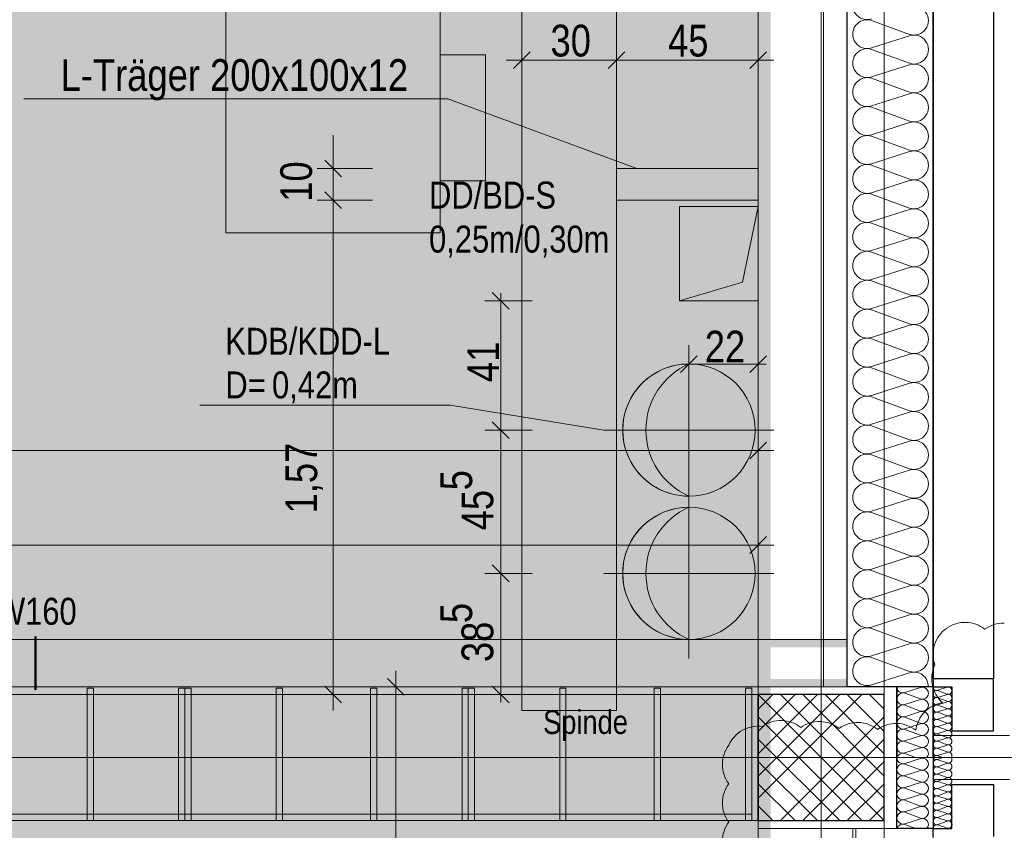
# Model space of a CAD drawing. Extents: x -620 to 300, y 62 to 1112.
# Tile 199 of 226: x -506 to -444, y 830 to 881. Entities that reach past the tile are written whole.
import ezdxf
from ezdxf.lldxf.tags import DXFTag

# ---------------------------------------------------------------- set-up
doc = ezdxf.new("R2010")
doc.units = 0
doc.layers.get('0').update_dxf_attribs({"lineweight": 13})
for name, color, linetype, lineweight, true_color in [('00 -Bauelemente -Gipskarton', 7, 'Continuous', 9, 0xff7fe6), ('30 -33 Aussenwände- 3 Aussenstützen', 7, 'Continuous', 50, 0x0000dd), ('30 -33 Aussenwände- 7 Fassade_ Elemente', 7, 'Continuous', 9, 0x00aacc), ('30 -34 Innenwände- 2 nichttragend', 7, 'Continuous', 18, 0xff7fe6), ('30 -35 Decken- 1 Konstruktion-Träger- Stahlbeton', 7, 'Continuous', 13, 0x33aa00), ('30 -35 Decken- 1 Konstruktion-Träger- Stahlbeton -Ortbeton', 7, 'Continuous', 13, 0x33aa00), ('30 -35 Decken- 11 Durchbruch', 5, 'Continuous', 15, 0x0000ff), ('60- 61 allgemeine Ausstattung- 1 Möbel', 9, 'Continuous', 9, 0x808080), ('70 -72 Beschriftung- 1 Beschriftung allgemein', 7, 'Continuous', 9, 0xff6633), ('70 -76 Bemaßung- 2 Allgemein', 9, 'Continuous', 5, 0x808080), ('70 -77 Revision- 2 Wolken', 7, 'Continuous', 18, 0x944cff), ('iwb_Layout BA_Markierung', 7, 'Continuous', 9, 0xbadcdc)]:
    doc.layers.add(name, color=color, linetype=linetype, lineweight=lineweight, true_color=true_color)
for name, color, linetype, lineweight in [('30 -35 Decken- 1 Konstruktion-Träger- Stahl Hohlprofil', 7, 'grob-A06CPVSAL0', 9), ('70 -71 Achsen- 1 Gebäudeachsen', 7, 'STRICHPUNKT2-A06CPVSFL0', 18), ('70 -75 Raumstempel- 3 Wandstempel', 7, 'Continuous', 50)]:
    doc.layers.add(name, color=color, linetype=linetype, lineweight=lineweight)
doc.styles.get("Standard").update_dxf_attribs({"font": 'ARIALN.TTF'})
tags = doc.linetypes.add('grob-A06CPVSAL0', pattern=[14, 3, -8, 3]).pattern_tags.tags
tags[8:9] = [DXFTag(74, 4), DXFTag(75, 0), DXFTag(340, '0'), DXFTag(46, 0.0), DXFTag(50, 0.0), DXFTag(44, 0.0), DXFTag(45, 0.0)]
tags[6:7] = [DXFTag(74, 4), DXFTag(75, 0), DXFTag(340, '0'), DXFTag(46, 0.0), DXFTag(50, 0.0), DXFTag(44, 0.0), DXFTag(45, 0.0)]
tags[4:5] = [DXFTag(74, 4), DXFTag(75, 0), DXFTag(340, '0'), DXFTag(46, 0.0), DXFTag(50, 0.0), DXFTag(44, 0.0), DXFTag(45, 0.0)]
tags = doc.linetypes.add('STRICHPUNKT2-A06CPVSFL0', pattern=[12.7, 6.35, -3.175, 0, -3.175]).pattern_tags.tags
tags[10:11] = [DXFTag(74, 4), DXFTag(75, 0), DXFTag(340, '0'), DXFTag(46, 0.0), DXFTag(50, 0.0), DXFTag(44, 0.0), DXFTag(45, 0.0)]
tags[8:9] = [DXFTag(74, 4), DXFTag(75, 0), DXFTag(340, '0'), DXFTag(46, 0.0), DXFTag(50, 0.0), DXFTag(44, 0.0), DXFTag(45, 0.0)]
tags[6:7] = [DXFTag(74, 4), DXFTag(75, 0), DXFTag(340, '0'), DXFTag(46, 0.0), DXFTag(50, 0.0), DXFTag(44, 0.0), DXFTag(45, 0.0)]
tags[4:5] = [DXFTag(74, 4), DXFTag(75, 0), DXFTag(340, '0'), DXFTag(46, 0.0), DXFTag(50, 0.0), DXFTag(44, 0.0), DXFTag(45, 0.0)]

# ---------------------------------------------------------------- blocks, each defined once
blk = doc.blocks.new('Polygon-A06CPVS2L0')
at = {"color": 0, "linetype": 'ByBlock', "lineweight": -2, "ltscale": 0.13}
blk.add_solid([(-458.92, 86.609), (-538.631, 86.396), (-458.753, 1083.814), (-538.631, 1083.814)], dxfattribs=at)
blk = doc.blocks.new('Referenz-A06CPVSGL0')
at = {"layer": '30 -35 Decken- 11 Durchbruch', "linetype": 'Continuous', "ltscale": 0.15}
for points in [[(-463.979, 859.453), (-464.251, 859.321), (-464.513, 859.171), (-464.766, 859.005), (-465.007, 858.822), (-465.235, 858.623), (-465.45, 858.41), (-465.65, 858.184), (-465.835, 857.944), (-466.004, 857.693), (-466.156, 857.432), (-466.291, 857.161), (-466.407, 856.881), (-466.505, 856.595), (-466.583, 856.303), (-466.643, 856.006), (-466.682, 855.707), (-466.702, 855.405), (-466.702, 855.102), (-466.682, 854.8), (-466.643, 854.5), (-466.583, 854.204), (-466.505, 853.912), (-466.407, 853.625), (-466.291, 853.346), (-466.156, 853.075), (-466.004, 852.814), (-465.835, 852.563), (-465.65, 852.323), (-465.45, 852.097), (-465.235, 851.884), (-465.007, 851.685), (-464.766, 851.502), (-464.513, 851.335), (-464.251, 851.186), (-463.979, 851.053), (-464.265, 851.063), (-464.55, 851.093), (-464.833, 851.141), (-465.112, 851.209), (-465.385, 851.296), (-465.652, 851.401), (-465.911, 851.524), (-466.161, 851.665), (-466.401, 851.822), (-466.629, 851.995), (-466.845, 852.184), (-467.048, 852.387), (-467.237, 852.603), (-467.41, 852.831), (-467.567, 853.071), (-467.708, 853.321), (-467.831, 853.58), (-467.936, 853.847), (-468.023, 854.12), (-468.091, 854.399), (-468.139, 854.682), (-468.169, 854.967), (-468.179, 855.253), (-468.169, 855.54), (-468.139, 855.825), (-468.091, 856.108), (-468.023, 856.387), (-467.936, 856.66), (-467.831, 856.927), (-467.708, 857.186), (-467.567, 857.436), (-467.41, 857.675), (-467.237, 857.904), (-467.048, 858.12), (-466.845, 858.323), (-466.629, 858.511), (-466.401, 858.685), (-466.161, 858.842), (-465.911, 858.983), (-465.652, 859.106), (-465.385, 859.211), (-465.112, 859.298), (-464.833, 859.366), (-464.55, 859.414), (-464.265, 859.444)], [(-463.979, 850.353), (-464.251, 850.221), (-464.513, 850.071), (-464.766, 849.905), (-465.007, 849.722), (-465.235, 849.523), (-465.45, 849.31), (-465.65, 849.084), (-465.835, 848.844), (-466.004, 848.593), (-466.156, 848.332), (-466.291, 848.061), (-466.407, 847.781), (-466.505, 847.495), (-466.583, 847.203), (-466.643, 846.906), (-466.682, 846.607), (-466.702, 846.305), (-466.702, 846.002), (-466.682, 845.7), (-466.643, 845.4), (-466.583, 845.104), (-466.505, 844.812), (-466.407, 844.525), (-466.291, 844.246), (-466.156, 843.975), (-466.004, 843.714), (-465.835, 843.463), (-465.65, 843.223), (-465.45, 842.997), (-465.235, 842.784), (-465.007, 842.585), (-464.766, 842.402), (-464.513, 842.235), (-464.251, 842.086), (-463.979, 841.953), (-464.265, 841.963), (-464.55, 841.993), (-464.833, 842.041), (-465.112, 842.109), (-465.385, 842.196), (-465.652, 842.301), (-465.911, 842.424), (-466.161, 842.565), (-466.401, 842.722), (-466.629, 842.895), (-466.845, 843.084), (-467.048, 843.287), (-467.237, 843.503), (-467.41, 843.731), (-467.567, 843.971), (-467.708, 844.221), (-467.831, 844.48), (-467.936, 844.747), (-468.023, 845.02), (-468.091, 845.299), (-468.139, 845.582), (-468.169, 845.867), (-468.179, 846.153), (-468.169, 846.44), (-468.139, 846.725), (-468.091, 847.008), (-468.023, 847.287), (-467.936, 847.56), (-467.831, 847.827), (-467.708, 848.086), (-467.567, 848.336), (-467.41, 848.575), (-467.237, 848.804), (-467.048, 849.02), (-466.845, 849.223), (-466.629, 849.411), (-466.401, 849.585), (-466.161, 849.742), (-465.911, 849.883), (-465.652, 850.006), (-465.385, 850.111), (-465.112, 850.198), (-464.833, 850.266), (-464.55, 850.314), (-464.265, 850.344)]]:
    blk.add_hatch(color=0, dxfattribs=at).paths.add_polyline_path(points)
at = {"layer": '00 -Bauelemente -Gipskarton', "color": 0, "linetype": 'Continuous', "lineweight": 0, "ltscale": 0.13}
for points in [[(-538.631, 841.903), (-453.939, 841.703), (-453.939, 841.953)], [(-538.631, 841.903), (-453.939, 841.953), (-538.631, 841.953)], [(-538.631, 841.703), (-453.939, 841.703), (-538.631, 841.903)], [(-538.631, 841.654), (-453.939, 841.453), (-453.939, 841.703)], [(-538.631, 841.654), (-453.939, 841.703), (-538.631, 841.703)], [(-538.631, 841.453), (-453.939, 841.453), (-538.631, 841.654)], [(-538.631, 839.408), (-453.939, 839.203), (-453.939, 839.453)], [(-538.631, 839.408), (-453.939, 839.453), (-538.631, 839.453)], [(-538.631, 839.203), (-453.939, 839.203), (-538.631, 839.408)], [(-538.631, 839.158), (-453.939, 838.953), (-453.939, 839.203)], [(-538.631, 839.158), (-453.939, 839.203), (-538.631, 839.203)], [(-538.631, 838.953), (-453.939, 838.953), (-538.631, 839.158)]]:
    blk.add_solid(points, dxfattribs=at)
at = {"layer": '30 -33 Aussenwände- 3 Aussenstützen', "color": 0, "lineweight": 9}
for p, q in [((-459.579, 838.453), (-451.579, 830.453)), ((-452.993, 838.453), (-459.579, 831.868)), ((-454.407, 838.453), (-459.579, 833.282)), ((-455.821, 838.453), (-459.579, 834.696)), ((-457.235, 838.453), (-459.579, 836.11)), ((-458.65, 838.453), (-459.579, 837.524)), ((-458.164, 838.453), (-451.579, 831.868)), ((-456.75, 838.453), (-451.579, 833.282)), ((-455.336, 838.453), (-451.579, 834.696)), ((-453.922, 838.453), (-451.579, 836.11)), ((-452.507, 838.453), (-451.579, 837.524)), ((-459.579, 837.039), (-452.993, 830.453)), ((-451.579, 837.039), (-458.164, 830.453)), ((-459.579, 835.625), (-454.407, 830.453)), ((-451.579, 835.625), (-456.75, 830.453)), ((-455.579, 835.453), (-455.579, 833.453)), ((-456.579, 834.453), (-454.579, 834.453)), ((-459.579, 834.211), (-455.821, 830.453)), ((-451.579, 834.211), (-455.336, 830.453)), ((-459.579, 832.797), (-457.235, 830.453)), ((-451.579, 832.797), (-453.922, 830.453)), ((-459.579, 831.382), (-458.65, 830.453)), ((-451.579, 831.382), (-452.507, 830.453))]:
    blk.add_line(p, q, dxfattribs=at)
at = {"layer": '30 -33 Aussenwände- 3 Aussenstützen', "color": 0, "linetype": 'Continuous', "lineweight": 25, "ltscale": 0.25}
for p, q in [((-451.579, 838.453), (-459.579, 838.453)), ((-459.579, 838.453), (-459.579, 830.453)), ((-451.579, 830.453), (-451.579, 838.453)), ((-459.579, 830.453), (-451.579, 830.453))]:
    blk.add_line(p, q, dxfattribs=at)
at = {"layer": '30 -33 Aussenwände- 7 Fassade_ Elemente', "color": 0, "linetype": 'Continuous', "lineweight": 25, "ltscale": 0.25}
for p, q in [((-448.479, 999.453), (-448.479, 834.453)), ((-453.939, 838.953), (-453.939, 994.953)), ((-448.479, 839.453), (-448.479, 994.453)), ((-444.639, 994.453), (-444.639, 839.453)), ((-444.639, 839.453), (-448.479, 839.453)), ((-444.639, 839.453), (-448.479, 839.453)), ((-448.479, 839.453), (-448.479, 838.953)), ((-444.639, 836.153), (-444.639, 839.453)), ((-450.779, 838.953), (-453.939, 838.953)), ((-450.779, 834.453), (-450.779, 838.953)), ((-448.479, 838.953), (-450.779, 838.953)), ((-450.779, 838.953), (-450.779, 834.453)), ((-448.479, 834.453), (-448.479, 838.953)), ((-448.479, 838.953), (-447.279, 838.953)), ((-447.279, 838.953), (-447.279, 836.153)), ((-447.279, 836.153), (-444.639, 836.153)), ((-450.779, 829.953), (-450.779, 834.453)), ((-448.479, 834.453), (-448.479, 829.953)), ((-447.279, 829.953), (-447.279, 832.753)), ((-447.279, 832.753), (-444.639, 832.753)), ((-444.639, 832.753), (-444.639, 829.453)), ((-448.479, 829.953), (-450.779, 829.953)), ((-448.479, 829.953), (-447.279, 829.953)), ((-448.479, 829.453), (-448.479, 829.953))]:
    blk.add_line(p, q, dxfattribs=at)
at = {"layer": '30 -33 Aussenwände- 7 Fassade_ Elemente', "color": 0, "linetype": 'Continuous', "ltscale": 0.13}
for p, q in [((-455.439, 994.953), (-455.439, 838.953)), ((-452.379, 881.265), (-449.979, 880.378)), ((-449.979, 880.288), (-452.379, 879.517)), ((-452.379, 879.427), (-449.979, 878.54)), ((-449.979, 878.45), (-452.379, 877.678)), ((-452.379, 877.588), (-449.979, 876.701)), ((-449.979, 876.611), (-452.379, 875.84)), ((-452.379, 875.75), (-449.979, 874.863)), ((-449.979, 874.773), (-452.379, 874.001)), ((-452.379, 873.911), (-449.979, 873.024)), ((-449.979, 872.934), (-452.379, 872.163)), ((-452.379, 872.073), (-449.979, 871.185)), ((-449.979, 871.095), (-452.379, 870.324)), ((-452.379, 870.234), (-449.979, 869.347)), ((-449.979, 869.257), (-452.379, 868.486)), ((-452.379, 868.396), (-449.979, 867.508)), ((-449.979, 867.418), (-452.379, 866.647)), ((-452.379, 866.557), (-449.979, 865.67)), ((-449.979, 865.58), (-452.379, 864.809)), ((-452.379, 864.719), (-449.979, 863.831)), ((-449.979, 863.741), (-452.379, 862.97)), ((-452.379, 862.88), (-449.979, 861.993)), ((-449.979, 861.903), (-452.379, 861.131)), ((-452.379, 861.041), (-449.979, 860.154)), ((-449.979, 860.064), (-452.379, 859.293)), ((-452.379, 859.203), (-449.979, 858.316)), ((-449.979, 858.226), (-452.379, 857.454)), ((-452.379, 857.364), (-449.979, 856.477)), ((-449.979, 856.387), (-452.379, 855.616)), ((-452.379, 855.526), (-449.979, 854.639)), ((-449.979, 854.549), (-452.379, 853.777)), ((-452.379, 853.687), (-449.979, 852.8)), ((-449.979, 852.71), (-452.379, 851.939)), ((-452.379, 851.849), (-449.979, 850.962)), ((-449.979, 850.872), (-452.379, 850.1)), ((-452.379, 850.01), (-449.979, 849.123)), ((-449.979, 849.033), (-452.379, 848.262)), ((-452.379, 848.172), (-449.979, 847.285)), ((-449.979, 847.195), (-452.379, 846.423)), ((-452.379, 846.333), (-449.979, 845.446)), ((-449.979, 845.356), (-452.379, 844.585)), ((-452.379, 844.495), (-449.979, 843.608)), ((-449.979, 843.518), (-452.379, 842.746)), ((-452.379, 842.656), (-449.979, 841.769)), ((-452.379, 842.656), (-449.979, 841.769)), ((-449.979, 841.679), (-452.379, 840.908)), ((-449.979, 841.679), (-452.379, 840.908)), ((-452.379, 840.818), (-449.979, 839.93)), ((-449.979, 839.84), (-452.379, 839.069)), ((-455.439, 838.953), (-448.479, 838.953)), ((-450.279, 838.584), (-449.279, 838.905)), ((-448.479, 838.953), (-448.479, 835.853)), ((-448.178, 838.732), (-447.578, 838.924)), ((-447.579, 838.487), (-448.178, 838.709)), ((-449.279, 838.177), (-450.279, 838.546)), ((-450.279, 837.818), (-449.279, 838.139)), ((-450.279, 837.818), (-449.279, 838.139)), ((-448.179, 838.272), (-447.579, 838.464)), ((-448.179, 838.272), (-447.579, 838.464)), ((-447.579, 838.027), (-448.179, 838.249)), ((-447.579, 838.027), (-448.179, 838.249)), ((-449.279, 837.411), (-450.279, 837.78)), ((-449.279, 837.411), (-450.279, 837.78)), ((-448.179, 837.812), (-447.579, 838.005)), ((-447.579, 837.568), (-448.179, 837.79)), ((-448.179, 837.353), (-447.579, 837.545)), ((-450.279, 837.052), (-449.279, 837.373)), ((-449.279, 836.645), (-450.279, 837.014)), ((-448.18, 836.893), (-447.58, 837.085)), ((-447.58, 836.648), (-448.18, 836.871)), ((-447.58, 837.108), (-448.179, 837.33)), ((-450.279, 836.286), (-449.279, 836.607)), ((-450.279, 836.286), (-449.279, 836.607)), ((-449.279, 835.878), (-450.279, 836.248)), ((-449.279, 835.878), (-450.279, 836.248)), ((-448.18, 836.433), (-447.58, 836.626)), ((-447.58, 836.189), (-448.18, 836.411)), ((-450.279, 835.52), (-449.279, 835.841)), ((-450.279, 835.52), (-449.279, 835.841)), ((-448.479, 835.853), (-443.639, 835.853)), ((-447.581, 835.729), (-448.181, 835.951)), ((-448.181, 835.514), (-447.581, 835.707)), ((-448.181, 835.514), (-447.581, 835.707)), ((-448.18, 835.974), (-447.58, 836.166)), ((-455.579, 833.453), (-455.579, 835.453)), ((-455.579, 833.453), (-455.579, 835.453)), ((-449.279, 835.112), (-450.279, 835.482)), ((-450.279, 834.754), (-449.279, 835.075)), ((-447.581, 835.269), (-448.181, 835.492)), ((-447.581, 835.269), (-448.181, 835.492)), ((-448.181, 835.055), (-447.581, 835.247)), ((-448.181, 835.055), (-447.581, 835.247)), ((-447.581, 834.81), (-448.181, 835.032)), ((-454.579, 834.453), (-456.579, 834.453)), ((-454.579, 834.453), (-456.579, 834.453)), ((-450.279, 834.716), (-449.568, 834.453)), ((-450.279, 834.084), (-449.279, 834.405)), ((-448.182, 834.595), (-447.581, 834.787)), ((-448.182, 834.572), (-447.86, 834.453)), ((-448.182, 834.334), (-447.86, 834.454)), ((-449.279, 833.677), (-450.279, 834.046)), ((-448.182, 834.312), (-447.581, 834.12)), ((-447.581, 834.097), (-448.181, 833.875)), ((-448.181, 833.852), (-447.581, 833.66)), ((-448.181, 833.852), (-447.581, 833.66)), ((-450.279, 833.318), (-449.279, 833.639)), ((-450.279, 833.318), (-449.279, 833.639)), ((-449.279, 832.911), (-450.279, 833.28)), ((-449.279, 832.911), (-450.279, 833.28)), ((-447.581, 833.637), (-448.181, 833.415)), ((-447.581, 833.637), (-448.181, 833.415)), ((-448.181, 833.393), (-447.581, 833.2)), ((-448.181, 833.393), (-447.581, 833.2)), ((-447.581, 833.178), (-448.181, 832.956)), ((-450.279, 832.552), (-449.279, 832.873)), ((-449.279, 832.145), (-450.279, 832.514)), ((-443.639, 833.053), (-448.479, 833.053)), ((-448.479, 833.053), (-448.479, 829.953)), ((-448.18, 832.933), (-447.58, 832.741)), ((-447.58, 832.718), (-448.18, 832.496)), ((-448.18, 832.473), (-447.58, 832.281)), ((-450.279, 831.786), (-449.279, 832.107)), ((-450.279, 831.786), (-449.279, 832.107)), ((-447.58, 832.259), (-448.18, 832.036)), ((-448.18, 832.014), (-447.58, 831.821)), ((-449.279, 831.378), (-450.279, 831.748)), ((-449.279, 831.378), (-450.279, 831.748)), ((-450.279, 831.02), (-449.279, 831.341)), ((-450.279, 831.02), (-449.279, 831.341)), ((-447.58, 831.799), (-448.179, 831.577)), ((-448.179, 831.554), (-447.579, 831.362)), ((-447.579, 831.339), (-448.179, 831.117)), ((-449.279, 830.612), (-450.279, 830.982)), ((-450.279, 830.254), (-449.279, 830.575)), ((-448.179, 831.095), (-447.579, 830.902)), ((-447.579, 830.88), (-448.179, 830.657)), ((-447.579, 830.88), (-448.179, 830.657)), ((-448.179, 830.635), (-447.579, 830.443)), ((-448.179, 830.635), (-447.579, 830.443)), ((-448.479, 829.953), (-459.579, 829.953)), ((-450.279, 830.216), (-449.568, 829.953)), ((-447.579, 830.42), (-448.178, 830.198)), ((-448.178, 830.175), (-447.578, 829.983))]:
    blk.add_line(p, q, dxfattribs=at)
at = {"layer": '30 -33 Aussenwände- 7 Fassade_ Elemente', "color": 0, "linetype": 'Continuous', "lineweight": 18, "ltscale": 0.18}
for p, q in [((-451.579, 829.953), (-453.379, 829.953)), ((-453.379, 829.953), (-453.379, 827.183)), ((-451.579, 827.183), (-451.579, 829.953))]:
    blk.add_line(p, q, dxfattribs=at)
at = {"layer": '30 -33 Aussenwände- 7 Fassade_ Elemente', "color": 0, "linetype": 'Continuous', "ltscale": 0.13}
for centre, major_axis, end_param in [((-452.66, 882.23), (0.282, 0.874), 3.765224), ((-449.697, 881.252), (-0.282, -0.874), 3.764652), ((-452.66, 880.391), (0.282, 0.874), 3.765224), ((-449.697, 879.414), (-0.282, -0.874), 3.764652), ((-452.66, 878.553), (0.282, 0.874), 3.765224), ((-449.697, 877.575), (-0.282, -0.874), 3.764652), ((-452.66, 876.714), (0.282, 0.874), 3.765224), ((-449.697, 875.737), (-0.282, -0.874), 3.764652), ((-452.66, 874.875), (0.282, 0.874), 3.765224), ((-449.697, 873.898), (-0.282, -0.874), 3.764652), ((-452.66, 873.037), (0.282, 0.874), 3.765224), ((-449.697, 872.06), (-0.282, -0.874), 3.764652), ((-452.66, 871.198), (0.282, 0.874), 3.765224), ((-449.697, 870.221), (-0.282, -0.874), 3.764652), ((-452.66, 869.36), (0.282, 0.874), 3.765224), ((-449.697, 868.383), (-0.282, -0.874), 3.764652), ((-452.66, 867.521), (0.282, 0.874), 3.765224), ((-449.697, 866.544), (-0.282, -0.874), 3.764652), ((-452.66, 865.683), (0.282, 0.874), 3.765224), ((-449.697, 864.706), (-0.282, -0.874), 3.764652), ((-452.66, 863.844), (0.282, 0.874), 3.765224), ((-449.697, 862.867), (-0.282, -0.874), 3.764652), ((-452.66, 862.006), (0.282, 0.874), 3.765224), ((-449.697, 861.029), (-0.282, -0.874), 3.764652), ((-452.66, 860.167), (0.282, 0.874), 3.765224), ((-449.697, 859.19), (-0.282, -0.874), 3.764652), ((-452.66, 858.329), (0.282, 0.874), 3.765224), ((-449.697, 857.351), (-0.282, -0.874), 3.764652), ((-452.66, 856.49), (0.282, 0.874), 3.765224), ((-449.697, 855.513), (-0.282, -0.874), 3.764652), ((-452.66, 854.652), (0.282, 0.874), 3.765224), ((-449.697, 853.674), (-0.282, -0.874), 3.764652), ((-452.66, 852.813), (0.282, 0.874), 3.765224), ((-449.697, 851.836), (-0.282, -0.874), 3.764652), ((-452.66, 850.975), (0.282, 0.874), 3.765224), ((-449.697, 849.997), (-0.282, -0.874), 3.764652), ((-452.66, 849.136), (0.282, 0.874), 3.765224), ((-449.697, 848.159), (-0.282, -0.874), 3.764652), ((-452.66, 847.298), (0.282, 0.874), 3.765224), ((-449.697, 846.32), (-0.282, -0.874), 3.764652), ((-452.66, 845.459), (0.282, 0.874), 3.765224), ((-449.697, 844.482), (-0.282, -0.874), 3.764652), ((-452.66, 843.62), (0.282, 0.874), 3.765224), ((-449.697, 842.643), (-0.282, -0.874), 3.764652), ((-449.697, 842.643), (-0.282, -0.874), 3.764652), ((-452.66, 841.782), (0.282, 0.874), 3.765224), ((-452.66, 841.782), (0.282, 0.874), 3.765224), ((-449.697, 840.805), (-0.282, -0.874), 3.764652), ((-449.697, 840.805), (-0.282, -0.874), 3.764652), ((-452.66, 839.943), (0.282, 0.874), 3.765224), ((-449.697, 838.966), (0.918, -0.013), 1.896254), ((-450.396, 838.948), (-0.383, 0.005), 1.896254), ((-449.161, 838.541), (-0.117, -0.364), 3.765224), ((-448.249, 838.491), (0.071, 0.219), 3.764652), ((-448.249, 838.491), (0.071, 0.219), 3.764652), ((-448.249, 838.95), (-0.23, 0.003), 1.896254), ((-447.508, 838.705), (-0.071, -0.219), 3.765224), ((-450.396, 838.182), (0.117, 0.364), 3.764652), ((-450.396, 838.182), (0.117, 0.364), 3.764652), ((-449.161, 837.775), (-0.117, -0.364), 3.765224), ((-449.161, 837.775), (-0.117, -0.364), 3.765224), ((-448.249, 838.031), (0.071, 0.219), 3.764652), ((-448.249, 838.031), (0.071, 0.219), 3.764652), ((-447.508, 838.246), (-0.071, -0.219), 3.765224), ((-447.508, 838.246), (-0.071, -0.219), 3.765224), ((-450.396, 837.416), (0.117, 0.364), 3.764652), ((-450.396, 837.416), (0.117, 0.364), 3.764652), ((-448.25, 837.571), (0.071, 0.219), 3.764652), ((-447.509, 837.326), (-0.071, -0.219), 3.765224), ((-447.509, 837.786), (-0.071, -0.219), 3.765224), ((-450.396, 836.65), (0.117, 0.364), 3.764652), ((-450.396, 836.65), (-0.31, 0.225), 1.254884), ((-450.396, 836.65), (0.117, 0.364), 1.254884), ((-449.161, 837.009), (-0.117, -0.364), 3.765224), ((-448.25, 836.652), (0.071, 0.219), 3.764652), ((-448.25, 837.112), (0.071, 0.219), 3.764652), ((-447.509, 836.867), (-0.071, -0.219), 3.765224), ((-450.396, 835.884), (0.117, 0.364), 3.764652), ((-450.396, 836.65), (-0.31, -0.225), 1.254884), ((-450.396, 835.884), (0.117, 0.364), 1.254884), ((-449.161, 836.243), (-0.117, -0.364), 3.765224), ((-449.161, 836.243), (0.31, 0.225), 1.255075), ((-449.161, 836.243), (0.31, -0.225), 1.255075), ((-448.251, 836.192), (0.071, 0.219), 3.764652), ((-447.51, 835.948), (-0.071, -0.219), 3.765224), ((-447.51, 836.407), (-0.071, -0.219), 3.765224), ((-450.396, 835.884), (-0.31, 0.225), 1.254884), ((-450.396, 835.884), (-0.31, -0.225), 1.254884), ((-449.161, 836.243), (-0.117, -0.364), 1.255075), ((-449.161, 835.477), (-0.117, -0.364), 3.765224), ((-449.161, 835.477), (0.31, 0.225), 1.255075), ((-449.161, 835.477), (0.31, -0.225), 1.255075), ((-448.251, 835.733), (0.071, 0.219), 3.764652), ((-448.251, 835.733), (-0.186, 0.135), 1.254884), ((-448.251, 835.733), (0.071, 0.219), 1.254884), ((-448.251, 835.733), (-0.186, -0.135), 1.254884), ((-447.51, 835.488), (-0.071, -0.219), 3.765224), ((-447.51, 835.488), (0.186, 0.135), 1.255075), ((-447.51, 835.488), (0.186, -0.135), 1.255075), ((-450.396, 835.118), (-0.31, 0.225), 1.254884), ((-450.396, 835.118), (0.117, 0.364), 1.254884), ((-449.161, 835.477), (-0.117, -0.364), 1.255075), ((-449.161, 834.711), (0.283, -0.257), 2.619647), ((-448.251, 835.273), (0.071, 0.219), 3.764652), ((-448.251, 835.273), (-0.186, 0.135), 1.254884), ((-448.252, 834.814), (-0.186, 0.135), 1.254884), ((-448.252, 834.814), (0.071, 0.219), 1.254884), ((-448.251, 835.273), (0.071, 0.219), 1.254884), ((-448.251, 835.273), (-0.186, -0.135), 1.254884), ((-447.51, 835.488), (-0.071, -0.219), 1.255075), ((-447.511, 835.028), (-0.071, -0.219), 3.765224), ((-447.511, 835.028), (0.186, 0.135), 1.255075), ((-447.511, 835.028), (0.186, -0.135), 1.255075), ((-450.396, 834.448), (-0.383, 0.005), 1.896254), ((-450.396, 834.352), (0.117, 0.364), 1.613483), ((-450.396, 835.118), (-0.31, -0.225), 1.254884), ((-449.161, 834.041), (-0.117, -0.364), 3.765224), ((-448.252, 834.354), (0.071, 0.219), 1.434048), ((-448.252, 834.553), (-0.207, -0.1), 1.434048), ((-448.252, 834.814), (-0.186, -0.135), 1.254884), ((-448.252, 834.093), (0.07, 0.219), 1.254884), ((-447.511, 835.028), (-0.071, -0.219), 1.255075), ((-447.511, 834.569), (0.198, -0.116), 2.411197), ((-447.511, 834.338), (-0.07, -0.219), 2.411197), ((-450.396, 833.682), (0.117, 0.364), 3.764652), ((-450.396, 833.682), (0.117, 0.364), 3.764652), ((-448.252, 834.093), (-0.186, 0.135), 1.254884), ((-448.251, 833.634), (0.07, 0.219), 3.764652), ((-448.251, 833.634), (-0.186, 0.135), 1.254884), ((-448.252, 834.093), (-0.186, -0.135), 1.254884), ((-448.251, 833.634), (0.07, 0.219), 1.254884), ((-447.511, 833.879), (-0.07, -0.219), 3.765224), ((-447.511, 833.879), (0.186, 0.135), 1.255075), ((-447.511, 833.879), (-0.07, -0.219), 1.255075), ((-447.511, 833.879), (0.186, -0.135), 1.255075), ((-450.396, 832.916), (0.117, 0.364), 3.764652), ((-450.396, 832.916), (0.117, 0.364), 3.764652), ((-449.161, 833.275), (-0.117, -0.364), 3.765224), ((-449.161, 833.275), (-0.117, -0.364), 3.765224), ((-448.251, 833.174), (0.07, 0.219), 3.764652), ((-448.251, 833.174), (-0.186, 0.135), 1.254884), ((-448.251, 833.634), (-0.186, -0.135), 1.254884), ((-448.251, 833.174), (0.07, 0.219), 1.254884), ((-447.51, 833.419), (-0.07, -0.219), 3.765224), ((-447.51, 833.419), (0.186, 0.135), 1.255075), ((-447.51, 833.419), (-0.07, -0.219), 1.255075), ((-447.51, 832.959), (-0.07, -0.219), 3.765224), ((-447.51, 833.419), (0.186, -0.135), 1.255075), ((-450.396, 832.15), (0.117, 0.364), 3.764652), ((-450.396, 832.15), (0.117, 0.364), 1.254884), ((-449.161, 832.509), (-0.117, -0.364), 3.765224), ((-448.251, 832.714), (0.07, 0.219), 3.764652), ((-448.25, 832.255), (0.07, 0.219), 3.764652), ((-448.251, 833.174), (-0.186, -0.135), 1.254884), ((-447.51, 832.5), (-0.07, -0.219), 3.765224), ((-450.396, 832.15), (-0.31, 0.225), 1.254884), ((-450.396, 832.15), (-0.31, -0.225), 1.254884), ((-449.161, 831.743), (-0.117, -0.364), 3.765224), ((-449.161, 831.743), (0.31, 0.225), 1.255075), ((-449.161, 831.743), (0.31, -0.225), 1.255075), ((-448.25, 831.795), (0.07, 0.219), 3.764652), ((-447.509, 832.04), (-0.07, -0.219), 3.765224), ((-447.509, 831.58), (-0.07, -0.219), 3.765224), ((-450.396, 831.384), (0.117, 0.364), 3.764652), ((-450.396, 831.384), (-0.31, 0.225), 1.254884), ((-450.396, 831.384), (0.117, 0.364), 1.254884), ((-449.161, 831.743), (-0.117, -0.364), 1.255075), ((-449.161, 830.977), (-0.117, -0.364), 3.765224), ((-449.161, 830.977), (0.31, 0.225), 1.255075), ((-449.161, 830.977), (0.31, -0.225), 1.255075), ((-448.25, 831.336), (0.07, 0.219), 3.764652), ((-447.509, 831.121), (-0.07, -0.219), 3.765224), ((-450.396, 830.618), (-0.31, 0.225), 1.254884), ((-450.396, 831.384), (-0.31, -0.225), 1.254884), ((-450.396, 830.618), (0.117, 0.364), 1.254884), ((-449.161, 830.977), (-0.117, -0.364), 1.255075), ((-449.161, 830.211), (0.283, -0.257), 2.619647), ((-448.249, 830.876), (0.07, 0.219), 3.764652), ((-448.249, 830.876), (0.07, 0.219), 3.764652), ((-448.249, 830.416), (0.07, 0.219), 3.764652), ((-448.249, 830.416), (0.07, 0.219), 3.764652), ((-447.508, 830.661), (-0.07, -0.219), 3.765224), ((-447.508, 830.661), (-0.07, -0.219), 3.765224), ((-450.396, 829.852), (0.117, 0.364), 1.613483), ((-450.396, 830.618), (-0.31, -0.225), 1.254884), ((-448.249, 829.957), (0.07, 0.219), 1.896254), ((-447.508, 830.202), (-0.07, -0.219), 3.765224)]:
    blk.add_ellipse(centre, major_axis=major_axis, ratio=1, start_param=0, end_param=end_param, dxfattribs=at)
at = {"layer": '30 -34 Innenwände- 2 nichttragend', "color": 0, "linetype": 'Continuous', "ltscale": 0.18}
for p, q in [((-453.939, 841.953), (-538.631, 841.953)), ((-453.939, 841.953), (-453.939, 838.953)), ((-453.939, 838.953), (-538.631, 838.953))]:
    blk.add_line(p, q, dxfattribs=at)
at = {"layer": '30 -34 Innenwände- 2 nichttragend', "color": 0}
for p, q in [((-453.579, 829.953), (-453.579, 778.953)), ((-448.479, 829.953), (-453.579, 829.953)), ((-453.579, 829.953), (-453.579, 827.553)), ((-448.479, 778.953), (-448.479, 829.953)), ((-448.479, 827.553), (-448.479, 829.953))]:
    blk.add_line(p, q, dxfattribs=at)
at = {"layer": '30 -35 Decken- 1 Konstruktion-Träger- Stahl Hohlprofil', "color": 0, "linetype": 'grob-A06CPVSAL0', "ltscale": 0.13}
for p, q in [((-468.579, 871.853), (-459.579, 871.853)), ((-468.579, 869.853), (-468.579, 871.853)), ((-459.579, 871.853), (-459.579, 869.853)), ((-459.579, 869.853), (-468.579, 869.853))]:
    blk.add_line(p, q, dxfattribs=at)
at = {"layer": '30 -35 Decken- 1 Konstruktion-Träger- Stahlbeton', "color": 0, "linetype": 'grob-A06CPVSAL0', "lineweight": -2, "ltscale": 0.13}
for p, q in [((-459.579, 778.453), (-459.579, 995.453)), ((-451.579, 778.453), (-451.579, 995.453)), ((-538.631, 838.453), (-459.579, 838.453)), ((-538.631, 830.453), (-459.579, 830.453))]:
    blk.add_line(p, q, dxfattribs=at)
at = {"layer": '30 -35 Decken- 1 Konstruktion-Träger- Stahlbeton', "color": 0, "lineweight": 35}
blk.add_line((-459.579, 838.453), (-459.579, 830.453), dxfattribs=at)
at = {"layer": '30 -35 Decken- 1 Konstruktion-Träger- Stahlbeton -Ortbeton', "color": 0, "linetype": 'Continuous', "lineweight": -2, "ltscale": 0.13}
for p, q in [((-474.579, 837.453), (-474.579, 996.458)), ((-468.579, 996.458), (-468.579, 837.453)), ((-468.579, 837.453), (-474.579, 837.453))]:
    blk.add_line(p, q, dxfattribs=at)
at = {"layer": '30 -35 Decken- 11 Durchbruch', "color": 0, "linetype": 'Continuous', "ltscale": 0.15}
for p, q in [((-464.579, 863.453), (-464.579, 869.453)), ((-464.579, 869.453), (-459.579, 869.453)), ((-459.579, 869.453), (-460.579, 864.653)), ((-459.579, 869.453), (-460.579, 864.653)), ((-459.579, 863.453), (-459.579, 869.453)), ((-460.579, 864.653), (-464.579, 863.453)), ((-460.579, 864.653), (-464.579, 863.453)), ((-464.579, 863.453), (-459.579, 863.453)), ((-465.198, 859.273), (-464.798, 859.373)), ((-464.798, 859.373), (-464.39, 859.433)), ((-464.39, 859.433), (-463.979, 859.453)), ((-463.979, 859.453), (-463.567, 859.433)), ((-463.567, 859.433), (-463.159, 859.373)), ((-463.159, 859.373), (-462.759, 859.273)), ((-466.643, 858.5), (-466.312, 858.746)), ((-466.312, 858.746), (-465.958, 858.957)), ((-465.958, 858.957), (-465.586, 859.134)), ((-465.586, 859.134), (-465.198, 859.273)), ((-462.759, 859.273), (-462.371, 859.134)), ((-462.371, 859.134), (-461.999, 858.957)), ((-461.999, 858.957), (-461.645, 858.746)), ((-461.645, 858.746), (-461.314, 858.5)), ((-467.225, 857.918), (-466.948, 858.223)), ((-466.948, 858.223), (-466.643, 858.5)), ((-461.314, 858.5), (-461.009, 858.223)), ((-461.009, 858.223), (-460.732, 857.918)), ((-467.683, 857.233), (-467.471, 857.587)), ((-467.471, 857.587), (-467.225, 857.918)), ((-460.732, 857.918), (-460.486, 857.587)), ((-460.486, 857.587), (-460.274, 857.233)), ((-495.03, 856.835), (-479.134, 856.835)), ((-479.134, 856.835), (-469.379, 855.253)), ((-467.998, 856.473), (-467.859, 856.861)), ((-467.859, 856.861), (-467.683, 857.233)), ((-460.274, 857.233), (-460.098, 856.861)), ((-460.098, 856.861), (-459.959, 856.473)), ((-468.098, 856.073), (-467.998, 856.473)), ((-459.959, 856.473), (-459.859, 856.073)), ((-468.179, 855.253), (-468.158, 855.665)), ((-468.158, 855.665), (-468.098, 856.073)), ((-459.859, 856.073), (-459.799, 855.665)), ((-459.799, 855.665), (-459.779, 855.253)), ((-468.158, 854.842), (-468.179, 855.253)), ((-459.779, 855.253), (-459.799, 854.842)), ((-468.098, 854.434), (-468.158, 854.842)), ((-467.998, 854.034), (-468.098, 854.434)), ((-459.859, 854.434), (-459.959, 854.034)), ((-459.799, 854.842), (-459.859, 854.434)), ((-467.859, 853.646), (-467.998, 854.034)), ((-459.959, 854.034), (-460.098, 853.646)), ((-467.683, 853.274), (-467.859, 853.646)), ((-467.471, 852.92), (-467.683, 853.274)), ((-460.274, 853.274), (-460.486, 852.92)), ((-460.098, 853.646), (-460.274, 853.274)), ((-467.225, 852.589), (-467.471, 852.92)), ((-466.948, 852.284), (-467.225, 852.589)), ((-460.732, 852.589), (-461.009, 852.284)), ((-460.486, 852.92), (-460.732, 852.589)), ((-466.643, 852.007), (-466.948, 852.284)), ((-466.312, 851.761), (-466.643, 852.007)), ((-461.314, 852.007), (-461.645, 851.761)), ((-461.009, 852.284), (-461.314, 852.007)), ((-465.958, 851.549), (-466.312, 851.761)), ((-465.586, 851.373), (-465.958, 851.549)), ((-465.198, 851.234), (-465.586, 851.373)), ((-464.798, 851.134), (-465.198, 851.234)), ((-462.759, 851.234), (-463.159, 851.134)), ((-462.371, 851.373), (-462.759, 851.234)), ((-461.999, 851.549), (-462.371, 851.373)), ((-461.645, 851.761), (-461.999, 851.549)), ((-464.39, 851.074), (-464.798, 851.134)), ((-463.979, 851.053), (-464.39, 851.074)), ((-463.567, 851.074), (-463.979, 851.053)), ((-463.159, 851.134), (-463.567, 851.074)), ((-465.958, 849.857), (-465.586, 850.034)), ((-465.586, 850.034), (-465.198, 850.173)), ((-465.198, 850.173), (-464.798, 850.273)), ((-464.798, 850.273), (-464.39, 850.333)), ((-464.39, 850.333), (-463.979, 850.353)), ((-463.979, 850.353), (-463.567, 850.333)), ((-463.567, 850.333), (-463.159, 850.273)), ((-463.159, 850.273), (-462.759, 850.173)), ((-462.759, 850.173), (-462.371, 850.034)), ((-462.371, 850.034), (-461.999, 849.857)), ((-466.948, 849.123), (-466.643, 849.4)), ((-466.643, 849.4), (-466.312, 849.646)), ((-466.312, 849.646), (-465.958, 849.857)), ((-461.999, 849.857), (-461.645, 849.646)), ((-461.645, 849.646), (-461.314, 849.4)), ((-461.314, 849.4), (-461.009, 849.123)), ((-467.471, 848.487), (-467.225, 848.818)), ((-467.225, 848.818), (-466.948, 849.123)), ((-461.009, 849.123), (-460.732, 848.818)), ((-460.732, 848.818), (-460.486, 848.487)), ((-467.859, 847.761), (-467.683, 848.133)), ((-467.683, 848.133), (-467.471, 848.487)), ((-460.486, 848.487), (-460.274, 848.133)), ((-460.274, 848.133), (-460.098, 847.761)), ((-467.998, 847.373), (-467.859, 847.761)), ((-460.098, 847.761), (-459.959, 847.373)), ((-468.158, 846.565), (-468.098, 846.973)), ((-468.098, 846.973), (-467.998, 847.373)), ((-459.959, 847.373), (-459.859, 846.973)), ((-459.859, 846.973), (-459.799, 846.565)), ((-468.179, 846.153), (-468.158, 846.565)), ((-459.799, 846.565), (-459.779, 846.153)), ((-468.158, 845.742), (-468.179, 846.153)), ((-468.098, 845.334), (-468.158, 845.742)), ((-459.799, 845.742), (-459.859, 845.334)), ((-459.779, 846.153), (-459.799, 845.742)), ((-467.998, 844.934), (-468.098, 845.334)), ((-459.859, 845.334), (-459.959, 844.934)), ((-467.859, 844.546), (-467.998, 844.934)), ((-467.683, 844.174), (-467.859, 844.546)), ((-460.098, 844.546), (-460.274, 844.174)), ((-459.959, 844.934), (-460.098, 844.546)), ((-467.471, 843.82), (-467.683, 844.174)), ((-467.225, 843.489), (-467.471, 843.82)), ((-460.486, 843.82), (-460.732, 843.489)), ((-460.274, 844.174), (-460.486, 843.82)), ((-466.948, 843.184), (-467.225, 843.489)), ((-466.643, 842.907), (-466.948, 843.184)), ((-461.009, 843.184), (-461.314, 842.907)), ((-460.732, 843.489), (-461.009, 843.184)), ((-466.312, 842.661), (-466.643, 842.907)), ((-465.958, 842.449), (-466.312, 842.661)), ((-465.586, 842.273), (-465.958, 842.449)), ((-461.999, 842.449), (-462.371, 842.273)), ((-461.645, 842.661), (-461.999, 842.449)), ((-461.314, 842.907), (-461.645, 842.661)), ((-465.198, 842.134), (-465.586, 842.273)), ((-464.798, 842.034), (-465.198, 842.134)), ((-464.39, 841.974), (-464.798, 842.034)), ((-463.979, 841.953), (-464.39, 841.974)), ((-463.567, 841.974), (-463.979, 841.953)), ((-463.159, 842.034), (-463.567, 841.974)), ((-462.759, 842.134), (-463.159, 842.034)), ((-462.371, 842.273), (-462.759, 842.134))]:
    blk.add_line(p, q, dxfattribs=at)
at = {"layer": '30 -35 Decken- 11 Durchbruch', "color": 0, "linetype": 'grob-A06CPVSAL0', "lineweight": 9, "ltscale": 0.13}
for p, q in [((-463.979, 860.653), (-463.979, 849.853)), ((-469.379, 855.253), (-458.579, 855.253)), ((-463.979, 851.553), (-463.979, 840.753)), ((-469.379, 846.153), (-458.579, 846.153))]:
    blk.add_line(p, q, dxfattribs=at)
at = {"layer": '30 -35 Decken- 11 Durchbruch', "color": 0, "linetype": 'Continuous', "ltscale": 0.15}
for centre, major_axis, end_param in [((-463.979, 855.253), (0, 4.2), 3.141593), ((-462.107, 855.253), (-1.872, 4.2), 2.303039), ((-463.979, 846.153), (0, 4.2), 3.141593), ((-462.107, 846.153), (-1.872, 4.2), 2.303039)]:
    blk.add_ellipse(centre, major_axis=major_axis, ratio=1, start_param=0, end_param=end_param, dxfattribs=at)
blk.add_solid([(-460.579, 864.653), (-459.579, 869.453), (-464.579, 863.453), (-459.579, 863.453)], dxfattribs=at)
at = {"layer": '60- 61 allgemeine Ausstattung- 1 Möbel', "color": 0, "linetype": 'Continuous', "ltscale": 0.13}
for p, q in [((-493.363, 867.777), (-493.363, 893.777)), ((-479.763, 893.777), (-479.763, 867.777)), ((-479.763, 871.082), (-479.763, 879.082)), ((-479.763, 879.082), (-476.882, 879.082)), ((-476.882, 879.082), (-476.882, 871.082)), ((-476.882, 871.082), (-479.763, 871.082)), ((-479.763, 867.777), (-493.363, 867.777))]:
    blk.add_line(p, q, dxfattribs=at)
at = {"layer": '60- 61 allgemeine Ausstattung- 1 Möbel', "color": 0, "linetype": 'grob-A06CPVSAL0', "lineweight": 15, "ltscale": 0.15}
for p, q in [((-502.179, 838.853), (-501.779, 838.853)), ((-502.179, 830.453), (-502.179, 838.853)), ((-501.779, 838.853), (-501.779, 830.453)), ((-496.379, 838.853), (-495.979, 838.853)), ((-496.379, 830.453), (-496.379, 838.853)), ((-495.979, 838.853), (-495.979, 830.453)), ((-495.979, 838.853), (-495.579, 838.853)), ((-495.979, 830.453), (-495.979, 838.853)), ((-495.579, 838.853), (-495.579, 830.453)), ((-490.179, 838.853), (-489.779, 838.853)), ((-490.179, 830.453), (-490.179, 838.853)), ((-489.779, 838.853), (-489.779, 830.453)), ((-484.179, 838.853), (-483.779, 838.853)), ((-484.179, 830.453), (-484.179, 838.853)), ((-483.779, 838.853), (-483.779, 830.453)), ((-478.379, 838.853), (-477.979, 838.853)), ((-478.379, 830.453), (-478.379, 838.853)), ((-477.979, 838.853), (-477.979, 830.453)), ((-477.979, 838.853), (-477.579, 838.853)), ((-477.979, 830.453), (-477.979, 838.853)), ((-477.579, 838.853), (-477.579, 830.453)), ((-472.179, 838.853), (-471.779, 838.853)), ((-472.179, 830.453), (-472.179, 838.853)), ((-471.779, 838.853), (-471.779, 830.453)), ((-466.179, 838.853), (-465.779, 838.853)), ((-466.179, 830.453), (-466.179, 838.853)), ((-465.779, 838.853), (-465.779, 830.453)), ((-460.379, 838.853), (-459.979, 838.853)), ((-460.379, 830.453), (-460.379, 838.853)), ((-459.979, 838.853), (-459.979, 830.453)), ((-538.631, 830.853), (-459.979, 830.853)), ((-459.979, 830.853), (-459.979, 830.453)), ((-459.979, 830.453), (-538.631, 830.453)), ((-501.779, 830.453), (-502.179, 830.453)), ((-495.979, 830.453), (-496.379, 830.453)), ((-495.579, 830.453), (-495.979, 830.453)), ((-489.779, 830.453), (-490.179, 830.453)), ((-483.779, 830.453), (-484.179, 830.453)), ((-477.979, 830.453), (-478.379, 830.453)), ((-477.579, 830.453), (-477.979, 830.453)), ((-471.779, 830.453), (-472.179, 830.453)), ((-465.779, 830.453), (-466.179, 830.453)), ((-459.979, 830.453), (-460.379, 830.453))]:
    blk.add_line(p, q, dxfattribs=at)
at = {"layer": '70 -71 Achsen- 1 Gebäudeachsen', "color": 0, "linetype": 'STRICHPUNKT2-A06CPVSFL0', "ltscale": 0.18}
for p, q in [((-455.579, 1084.393), (-455.579, 84.953)), ((-538.631, 834.453), (76.533, 834.453))]:
    blk.add_line(p, q, dxfattribs=at)
at = {"layer": '70 -72 Beschriftung- 1 Beschriftung allgemein', "color": 0, "linetype": 'Continuous', "ltscale": 0.13}
for p, q in [((-506.192, 876.283), (-479.281, 876.283)), ((-479.281, 876.283), (-467.286, 871.853))]:
    blk.add_line(p, q, dxfattribs=at)
at = {"layer": '70 -75 Raumstempel- 3 Wandstempel', "color": 0, "linetype": 'Continuous', "ltscale": 0.5}
blk.add_line((-505.459, 842.153), (-505.459, 838.753), dxfattribs=at)
at = {"layer": '70 -76 Bemaßung- 2 Allgemein', "color": 0, "linetype": 'Continuous', "ltscale": 0.13}
for p, q in [((-468.579, 881.238), (-468.579, 877.738)), ((-468.579, 881.238), (-468.579, 877.738)), ((-459.579, 881.238), (-459.579, 877.738)), ((-475.579, 878.738), (-473.518, 878.738)), ((-469.639, 878.738), (-473.518, 878.738)), ((-467.579, 878.738), (-469.639, 878.738)), ((-469.579, 878.738), (-467.518, 878.738)), ((-460.639, 878.738), (-467.518, 878.738)), ((-458.579, 878.738), (-460.639, 878.738)), ((-474.579, 878.678), (-474.579, 877.738)), ((-486.563, 872.914), (-486.563, 873.974)), ((-486.563, 870.853), (-486.563, 872.914)), ((-484.063, 871.853), (-487.563, 871.853)), ((-486.563, 869.853), (-486.563, 871.853)), ((-486.563, 870.853), (-486.563, 868.793)), ((-486.563, 870.853), (-486.563, 868.793)), ((-484.063, 869.853), (-487.563, 869.853)), ((-484.063, 869.853), (-487.563, 869.853)), ((-486.563, 868.793), (-486.563, 867.733)), ((-486.563, 839.514), (-486.563, 868.793)), ((-476.455, 863.984), (-475.394, 862.923)), ((-475.925, 863.953), (-475.925, 862.393)), ((-473.925, 863.453), (-476.925, 863.453)), ((-475.925, 856.314), (-475.925, 862.393)), ((-464.509, 858.91), (-463.448, 859.971)), ((-463.979, 857.441), (-463.979, 860.441)), ((-459.048, 859.971), (-460.109, 858.91)), ((-459.579, 857.441), (-459.579, 860.441)), ((-464.479, 859.441), (-462.918, 859.441)), ((-460.639, 859.441), (-462.918, 859.441)), ((-459.079, 859.441), (-460.639, 859.441)), ((-475.925, 854.753), (-475.925, 856.314)), ((-475.394, 854.723), (-476.455, 855.784)), ((-476.455, 855.784), (-475.394, 854.723)), ((-475.925, 855.753), (-475.925, 854.193)), ((-473.925, 855.253), (-476.925, 855.253)), ((-473.925, 855.253), (-476.925, 855.253)), ((-459.579, 851.453), (-459.579, 854.953)), ((-460.639, 853.953), (-538.631, 853.953)), ((-475.925, 847.214), (-475.925, 854.193)), ((-458.579, 853.953), (-460.639, 853.953)), ((-459.579, 845.453), (-459.579, 848.953)), ((-460.639, 847.953), (-538.631, 847.953)), ((-458.579, 847.953), (-460.639, 847.953)), ((-475.925, 845.653), (-475.925, 847.214)), ((-475.394, 845.623), (-476.455, 846.684)), ((-476.455, 846.684), (-475.394, 845.623)), ((-475.925, 846.653), (-475.925, 845.093)), ((-473.925, 846.153), (-476.925, 846.153)), ((-473.925, 846.153), (-476.925, 846.153)), ((-475.925, 839.514), (-475.925, 845.093)), ((-482.579, 839.953), (-482.579, 837.893)), ((-486.563, 837.453), (-486.563, 839.514)), ((-475.925, 837.953), (-475.925, 839.514)), ((-480.079, 838.953), (-483.579, 838.953)), ((-475.394, 837.923), (-476.455, 838.984)), ((-484.063, 838.453), (-487.563, 838.453)), ((-475.216, 838.453), (-476.925, 838.453)), ((-482.579, 778.014), (-482.579, 837.893))]:
    blk.add_line(p, q, dxfattribs=at)
at = {"layer": '70 -76 Bemaßung- 2 Allgemein', "color": 0, "linetype": 'Continuous', "lineweight": 20, "ltscale": 0.2}
for p, q in [((-475.109, 878.207), (-474.048, 879.268)), ((-468.048, 879.268), (-469.109, 878.207)), ((-469.109, 878.207), (-468.048, 879.268)), ((-459.048, 879.268), (-460.109, 878.207)), ((-486.032, 871.323), (-487.093, 872.384)), ((-487.093, 870.384), (-486.032, 869.323)), ((-487.093, 870.384), (-486.032, 869.323)), ((-459.048, 854.484), (-460.109, 853.423)), ((-459.048, 848.484), (-460.109, 847.423)), ((-483.109, 839.484), (-482.048, 838.423)), ((-486.032, 837.923), (-487.093, 838.984))]:
    blk.add_line(p, q, dxfattribs=at)
at = {"layer": '70 -77 Revision- 2 Wolken', "color": 0, "linetype": 'Continuous', "ltscale": 0.18}
for centre, major_axis in [((-446.447, 841.006), (-1.177, 1.656)), ((-446.441, 841.01), (0.045, 2.032)), ((-446.441, 841.01), (1.255, 1.598)), ((-444.003, 840.956), (0.045, 2.032)), ((-446.447, 841.006), (-1.936, 0.618)), ((-446.532, 839.464), (-1.834, 0.875)), ((-446.532, 839.464), (-1.992, -0.401)), ((-447.552, 835.944), (-0.333, 2.005)), ((-447.552, 835.944), (-1.469, 1.404)), ((-459.588, 834.415), (0.267, 2.014)), ((-458.142, 834.773), (0.051, 2.031)), ((-458.142, 834.773), (1.259, 1.595)), ((-455.705, 834.713), (0.051, 2.031)), ((-455.705, 834.713), (1.259, 1.595)), ((-453.267, 834.652), (0.051, 2.031)), ((-453.267, 834.652), (1.259, 1.595)), ((-450.829, 834.591), (0.051, 2.031)), ((-450.829, 834.591), (1.259, 1.595)), ((-459.588, 834.415), (-0.995, 1.772)), ((-459.821, 834.016), (-1.625, 1.219)), ((-459.821, 834.016), (-2.032, 0)), ((-459.822, 831.577), (-1.625, 1.219)), ((-459.822, 831.577), (-2.032, 0)), ((-459.822, 829.139), (-1.625, 1.219))]:
    blk.add_ellipse(centre, major_axis=major_axis, ratio=1, start_param=0, end_param=0.643501, dxfattribs=at)
at = {"layer": '30 -35 Decken- 11 Durchbruch', "color": 0, "linetype": 'Continuous', "ltscale": 0.15, "char_height": 1.71171, "attachment_point": 1}
for s, insert in [('{\\fArial Narrow;DD/BD-S}', (-480.47, 871.03)), ('{\\fArial Narrow;0,25m/0,30m}', (-480.47, 868.233))]:
    blk.add_mtext(s, dxfattribs=dict(at, insert=insert))
at = {"layer": '30 -35 Decken- 11 Durchbruch', "color": 0, "linetype": 'ByBlock', "ltscale": 0.15, "char_height": 1.71171, "attachment_point": 1}
for s, insert in [('{\\fArial Narrow;KDB/KDD-L}', (-493.406, 861.746)), ('{\\fArial Narrow;D=}', (-493.399, 858.973)), ('{\\fArial Narrow;0,42m}', (-490.438, 858.973))]:
    blk.add_mtext(s, dxfattribs=dict(at, insert=insert))
at = {"layer": '70 -72 Beschriftung- 1 Beschriftung allgemein', "color": 0, "linetype": 'Continuous', "ltscale": 0.13, "attachment_point": 1}
for s, insert, char_height in [('{\\fArial Narrow;L-Träger 200x100x12}', (-503.858, 878.803), 2.01377), ('{\\fArial Narrow;Spinde}', (-473.235, 837.466), 1.51033)]:
    blk.add_mtext(s, dxfattribs=dict(at, insert=insert, char_height=char_height))
at = {"layer": '70 -72 Beschriftung- 1 Beschriftung allgemein', "color": 0, "linetype": 'Continuous', "ltscale": 0.13, "insert": (-450.098, 811.806), "char_height": 1.76205, "attachment_point": 1, "rotation": 90}
blk.add_mtext('{\\fArial Narrow;Obentürschließer}', dxfattribs=at)
at = {"layer": '70 -75 Raumstempel- 3 Wandstempel', "color": 0, "linetype": 'Continuous', "ltscale": 0.5, "insert": (-507.959, 844.6), "char_height": 1.71171, "attachment_point": 1}
blk.add_mtext('{\\fArial Narrow;W160}', dxfattribs=at)
at = {"layer": '70 -76 Bemaßung- 2 Allgemein', "color": 0, "linetype": 'Continuous', "ltscale": 0.13, "char_height": 2.01377, "attachment_point": 1}
for s, insert in [('{\\fArial Narrow;30}', (-472.761, 880.989)), ('{\\fArial Narrow;45}', (-465.301, 880.985)), ('{\\fArial Narrow;22}', (-462.969, 861.559))]:
    blk.add_mtext(s, dxfattribs=dict(at, insert=insert))
at = {"layer": '70 -76 Bemaßung- 2 Allgemein', "color": 0, "linetype": 'Continuous', "ltscale": 0.13, "char_height": 2.01377, "attachment_point": 1, "rotation": 90}
for s, insert in [('{\\fArial Narrow;10}', (-489.914, 869.748)), ('{\\fArial Narrow;41}', (-478.042, 858.298)), ('{\\fArial Narrow;1,57}', (-489.588, 849.959)), ('{\\fArial Narrow;5}', (-479.753, 851.427)), ('{\\fArial Narrow;45}', (-478.41, 848.886)), ('{\\fArial Narrow;5}', (-479.753, 842.993)), ('{\\fArial Narrow;38}', (-478.41, 840.52))]:
    blk.add_mtext(s, dxfattribs=dict(at, insert=insert))

msp = doc.modelspace()

# ---------------------------------------------------------------- block references
at = {"color": 8, "lineweight": 13, "ltscale": 0.13, "true_color": 0x808080}
msp.add_blockref('Referenz-A06CPVSGL0', (0, 0), dxfattribs=at)
at = {"layer": 'iwb_Layout BA_Markierung', "ltscale": 0.13}
msp.add_blockref('Polygon-A06CPVS2L0', (0, 0), dxfattribs=at)

doc.saveas('drawing.dxf')
